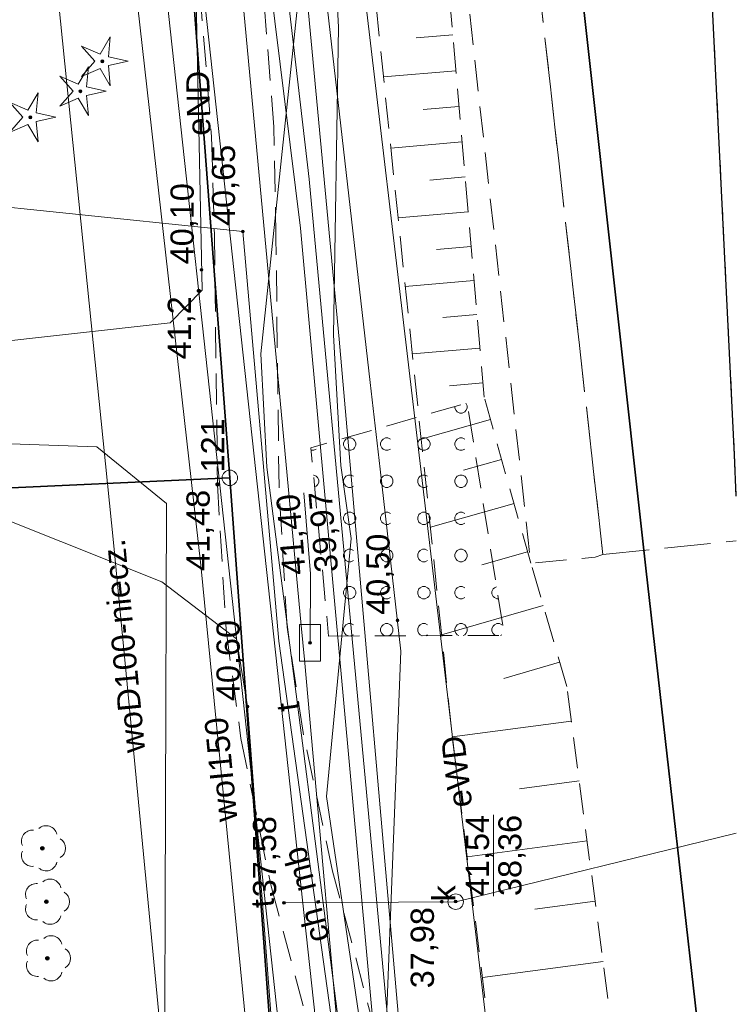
# Model space of a CAD drawing. Header units: millimetres. Extents: x 6503307 to 6504695, y 5886099 to 5887123.
# Tile 25 of 77: x 6503519 to 6503542, y 5886994 to 5887026. Entities that reach past the tile are written whole.
import ezdxf
from ezdxf.enums import TextEntityAlignment as Align

# ---------------------------------------------------------------- set-up
doc = ezdxf.new("R2010")
doc.units = ezdxf.units.MM
for name, pattern in [('EGBU01', [2, 0.5, -0.5, 0.5, -0.5]), ('OTKC_A05', [1.5, 1, -0.5]), ('OTKJ_A05', [2, 1.5, -0.5]), ('OTKU_A05', [2, 1.5, -0.5]), ('OTRK_A05', [1.5, 1, -0.5]), ('OTZK_A05', [1.5, 1, -0.5])]:
    doc.linetypes.add(name, pattern=pattern)
for name, color, linetype, lineweight in [('Działki', 18, 'Continuous', 0), ('isa_V10520003E16E075_TUsr', 7, 'Continuous', 25), ('isa_V10520003E16E075_TUsr_19165818BF56C1D4', 5, 'OTKJ_A05', 25), ('Komunikacja (linie)', 18, 'Continuous', 0), ('Komunikacja (obszary)', 18, 'Continuous', 0), ('Pikiety', 18, 'Continuous', 0), ('Przewody elektroenergetyczne', 1, 'Continuous', 0), ('Przewody wodociągowe', 5, 'Continuous', 0), ('Punkty graniczne', 18, 'Continuous', 0), ('Punkty graniczne - numery', 7, 'Continuous', 0), ('Skarpy', 18, 'Continuous', 0), ('Zagospodarowanie terenu (obszary)', 18, 'Continuous', 0)]:
    doc.layers.add(name, color=color, linetype=linetype, lineweight=lineweight)
for name, color, linetype, lineweight, true_color in [('Przewody kanalizacyjne', 7, 'Continuous', 0, 0x803300), ('Przewody telekomunikacyjne', 7, 'Continuous', 0, 0xff9100), ('Punkty o określonej wysokości', 7, 'Continuous', 0, 0x803300), ('Symbole liniowe', 7, 'Continuous', 0, 0x0a0909), ('Urządzenia towarzyszące (obszary)', 7, 'Continuous', 0, 0xff9100), ('Urządzenia związane z siecią (punkty)', 7, 'Continuous', 0, 0x803300), ('Użytki gruntowe', 7, 'Continuous', 0, 0x008000), ('Zagospodarowanie terenu (punkty)', 7, 'Continuous', 0, 0x008000)]:
    doc.layers.add(name, color=color, linetype=linetype, lineweight=lineweight, true_color=true_color)
doc.styles.add('DOMYSLNA_CZCIONKA', font='arial.ttf')

# ---------------------------------------------------------------- blocks, each defined once
blk = doc.blocks.new('OTRN_P05')
at = {"layer": 'isa_V10520003E16E075_TUsr', "true_color": 0x0a0909}
h = blk.add_hatch(color=18, dxfattribs=at)
h.dxf.hatch_style = 1
h.paths.add_polyline_path([(0.09, 0, 1), (-0.09, 0, 1)])
at = {"layer": 'isa_V10520003E16E075_TUsr', "color": 18, "true_color": 0x0a0909}
blk.add_lwpolyline([(0.09, 0, 1), (-0.09, 0, 1)], format="xyb", close=True, dxfattribs=at)
at = {"layer": 'isa_V10520003E16E075_TUsr_19165818BF56C1D4', "color": 18, "true_color": 0x0a0909}
blk.add_circle((0, 0), 0.09, dxfattribs=at)
blk = doc.blocks.new('OTRS_P05')
at = {"layer": 'isa_V10520003E16E075_TUsr', "true_color": 0x0a0909}
h = blk.add_hatch(color=18, dxfattribs=at)
h.dxf.hatch_style = 1
h.paths.add_polyline_path([(0.09, 0, 1), (-0.09, 0, 1)])
at = {"layer": 'isa_V10520003E16E075_TUsr', "color": 18, "true_color": 0x0a0909}
blk.add_lwpolyline([(0.09, 0, 1), (-0.09, 0, 1)], format="xyb", close=True, dxfattribs=at)
at = {"layer": 'isa_V10520003E16E075_TUsr_19165818BF56C1D4', "color": 18, "true_color": 0x0a0909}
blk.add_circle((0, 0), 0.09, dxfattribs=at)
blk = doc.blocks.new('OTZG_P05')
at = {"linetype": 'ByBlock', "lineweight": 18, "true_color": 0x008000}
blk.add_hatch(color=96, dxfattribs=at).paths.add_polyline_path([(-0.1, 0, 1), (0.1, 0, 1)])
at = {"color": 96, "lineweight": 18, "true_color": 0x008000}
blk.add_lwpolyline([(-0.974, 1.341), (0, 0.48), (0.974, 1.341), (0.457, 0.148), (1.576, -0.512), (0.282, -0.389), (0, -1.658), (-0.282, -0.389), (-1.576, -0.512), (-0.457, 0.148), (-0.974, 1.341)], dxfattribs=at)
blk.add_circle((0, 0), 0.1, dxfattribs=at)
blk = doc.blocks.new('OTZL_P05')
at = {"layer": 'isa_V10520003E16E075_TUsr', "true_color": 0x008000}
h = blk.add_hatch(color=96, dxfattribs=at)
h.dxf.hatch_style = 1
h.paths.add_polyline_path([(0.1, 0, 1), (-0.1, 0, 1)])
h.paths.add_polyline_path([(0.01, 0, 1), (-0.01, 0, 1)], flags=16)
at = {"color": 96, "linetype": 'Continuous', "lineweight": 18, "true_color": 0x008000}
blk.add_circle((0, 0), 0.01, dxfattribs=at)
for centre, start, end in [((-0.47, 0.647), 66, 186), ((0.47, 0.647), 354, 114), ((-0.761, -0.247), 138, 258), ((0.761, -0.247), 282, 42), ((0, -0.8), 210, 330)]:
    blk.add_arc(centre, 0.7, start, end, dxfattribs=at)
at = {"layer": 'isa_V10520003E16E075_TUsr', "color": 96, "true_color": 0x008000}
for points in [[(0.1, 0, 1), (-0.1, 0, 1)], [(0.01, 0, 1), (-0.01, 0, 1)]]:
    blk.add_lwpolyline(points, format="xyb", close=True, dxfattribs=at)
at = {"layer": 'isa_V10520003E16E075_TUsr_19165818BF56C1D4', "color": 96, "true_color": 0x008000}
blk.add_circle((0, 0), 0.1, dxfattribs=at)
blk = doc.blocks.new('SUKS_P05')
at = {"color": 36, "linetype": 'Continuous', "lineweight": 18, "true_color": 0x803300}
blk.add_circle((0, 0), 0.5, dxfattribs=at)
blk = doc.blocks.new('SUPS01_05')
at = {"lineweight": 18, "true_color": 0x803300}
h = blk.add_hatch(color=36, dxfattribs=at)
h.dxf.hatch_style = 1
h.paths.add_polyline_path([(-0.09, 0, 1), (0.09, 0, 1)])
at = {"color": 18, "lineweight": 18, "true_color": 0x0a0909}
blk.add_circle((0, 0), 0.09, dxfattribs=at)
blk = doc.blocks.new('SUPS01_03')
at = {"lineweight": 18, "true_color": 0xff0000}
h = blk.add_hatch(color=1, dxfattribs=at)
h.dxf.hatch_style = 1
h.paths.add_polyline_path([(0.09, 0, 1), (-0.09, 0, 1)])
at = {"color": 18, "lineweight": 18, "true_color": 0x0a0909}
blk.add_circle((0, 0), 0.09, dxfattribs=at)
blk = doc.blocks.new('SUPS01_07')
at = {"lineweight": 18, "true_color": 0xff9100}
h = blk.add_hatch(color=30, dxfattribs=at)
h.dxf.hatch_style = 1
h.paths.add_polyline_path([(0.09, 0, 1), (-0.09, 0, 1)])
at = {"color": 18, "lineweight": 18, "true_color": 0x0a0909}
blk.add_circle((0, 0), 0.09, dxfattribs=at)
blk = doc.blocks.new('EGPG_PS05')
at = {"color": 18, "linetype": 'Continuous', "lineweight": 18, "true_color": 0x000000}
blk.add_circle((0, 0), 0.5, dxfattribs=at)

msp = doc.modelspace()

# ---------------------------------------------------------------- hatches: boundary and pattern name
at = {"layer": 'Zagospodarowanie terenu (obszary)'}
h = msp.add_hatch(dxfattribs=at)
h.set_pattern_fill('OTZK', color=0, scale=0.2, angle=90, style=0, pattern_type=0)
h.set_pattern_definition([(180, (6503533.2727, 5887006.2008), (-3e-16, -2.4), [0.08, -2.32]), (333.435, (6503533.1127, 5887006.2408), (-2.4, -3e-12), [0.08944, -5.27712]), (135, (6503533.1127, 5887006.2408), (3e-16, 2.4), [0.05657, -3.33754]), (296.565, (6503533.0327, 5887006.3608), (3e-12, 2.4), [0.08944, -5.2771]), (90, (6503533.0327, 5887006.3608), (-2.4, 1e-16), [0.08, -2.32]), (243.435, (6503533.0727, 5887006.5208), (-3e-12, 2.4), [0.08944, -5.2771]), (45, (6503533.0727, 5887006.5208), (-2.4, 7e-16), [0.05657, -3.33754]), (206.565, (6503533.1927, 5887006.6008), (-2.4, 3e-12), [0.08944, -5.2771]), (360, (6503533.1927, 5887006.6008), (6e-16, 2.4), [0.08, -2.32]), (153.435, (6503533.3527, 5887006.5608), (-2.4, -3e-12), [0.08944, -5.2771]), (315, (6503533.3527, 5887006.5608), (5e-16, 2.4), [0.05657, -3.33754]), (116.565, (6503533.4327, 5887006.4408), (3e-12, 2.4), [0.08944, -5.27712]), (270, (6503533.4327, 5887006.4408), (-2.4, 4e-16), [0.08, -2.32]), (63.435, (6503533.3927, 5887006.2808), (-3e-12, 2.4), [0.08944, -5.27712]), (225, (6503533.3927, 5887006.2808), (-2.4, 3e-16), [0.05657, -3.33754]), (26.565, (6503533.2727, 5887006.2008), (-2.4, 3e-12), [0.08944, -5.27712]), (206.565, (6503534.5527, 5887006.2408), (-2.4, 3e-12), [0.08944, -5.27712]), (360, (6503534.3927, 5887006.2008), (6e-16, 2.4), [0.08, -2.32]), (153.435, (6503534.3927, 5887006.2008), (-2.4, -3e-12), [0.08944, -5.27712]), (315, (6503534.2727, 5887006.2808), (5e-16, 2.4), [0.05657, -3.33754]), (116.565, (6503534.2727, 5887006.2808), (3e-12, 2.4), [0.08944, -5.27712]), (270, (6503534.2327, 5887006.4408), (-2.4, 4e-16), [0.08, -2.32]), (63.435, (6503534.2327, 5887006.4408), (-3e-12, 2.4), [0.08944, -5.27712]), (225, (6503534.3127, 5887006.5608), (3e-16, 2.4), [0.05657, -3.33754]), (26.565, (6503534.3127, 5887006.5608), (-2.4, 3e-12), [0.08944, -5.27712]), (180, (6503534.4727, 5887006.6008), (-3e-16, -2.4), [0.08, -2.32]), (333.435, (6503534.4727, 5887006.6008), (-2.4, -3e-12), [0.08944, -5.27712]), (180, (6503534.4727, 5887007.4008), (-3e-16, -2.4), [0.08, -2.32]), (333.435, (6503534.3127, 5887007.4408), (-2.4, -3e-12), [0.08944, -5.2771]), (135, (6503534.3127, 5887007.4408), (3e-16, 2.4), [0.05657, -3.33754]), (296.565, (6503534.2327, 5887007.5608), (3e-12, 2.4), [0.08944, -5.2771]), (90, (6503534.2327, 5887007.5608), (-2.4, 1e-16), [0.08, -2.32]), (243.435, (6503534.2727, 5887007.7208), (-3e-12, 2.4), [0.08944, -5.2771]), (45, (6503534.2727, 5887007.7208), (-2.4, 7e-16), [0.05657, -3.33754]), (206.565, (6503534.3927, 5887007.8008), (-2.4, 3e-12), [0.08944, -5.2771]), (360, (6503534.3927, 5887007.8008), (6e-16, 2.4), [0.08, -2.32]), (153.435, (6503534.5527, 5887007.7608), (-2.4, -3e-12), [0.08944, -5.2771]), (315, (6503534.5527, 5887007.7608), (5e-16, 2.4), [0.05657, -3.33754]), (116.565, (6503534.6327, 5887007.6408), (3e-12, 2.4), [0.08944, -5.2771]), (270, (6503534.6327, 5887007.6408), (-2.4, 4e-16), [0.08, -2.32]), (63.435, (6503534.5927, 5887007.4808), (-3e-12, 2.4), [0.08944, -5.27712]), (225, (6503534.5927, 5887007.4808), (-2.4, 3e-16), [0.05657, -3.33754]), (26.565, (6503534.4727, 5887007.4008), (-2.4, 3e-12), [0.08944, -5.27712]), (206.565, (6503533.3527, 5887007.4408), (-2.4, 3e-12), [0.08944, -5.2771]), (360, (6503533.1927, 5887007.4008), (6e-16, 2.4), [0.08, -2.32]), (153.435, (6503533.1927, 5887007.4008), (-2.4, -3e-12), [0.08944, -5.2771]), (315, (6503533.0727, 5887007.4808), (5e-16, 2.4), [0.05657, -3.33754]), (116.565, (6503533.0727, 5887007.4808), (3e-12, 2.4), [0.08944, -5.2771]), (270, (6503533.0327, 5887007.6408), (-2.4, 4e-16), [0.08, -2.32]), (63.435, (6503533.0327, 5887007.6408), (-3e-12, 2.4), [0.08944, -5.2771]), (225, (6503533.1127, 5887007.7608), (3e-16, 2.4), [0.05657, -3.33754]), (26.565, (6503533.1127, 5887007.7608), (-2.4, 3e-12), [0.08944, -5.2771]), (180, (6503533.2727, 5887007.8008), (-3e-16, -2.4), [0.08, -2.32]), (333.435, (6503533.2727, 5887007.8008), (-2.4, -3e-12), [0.08944, -5.2771])])
h.paths.add_polyline_path([(6503528.95269, 5887006.2008), (6503532.60977, 5887006.21368), (6503534.63269, 5887006.2208), (6503533.43269, 5887013.7308), (6503531.8725, 5887013.28283), (6503528.38269, 5887012.2808)], flags=0)

# ---------------------------------------------------------------- linework, layer by layer
at = {"layer": 'Działki', "color": 0, "linetype": 'Continuous', "lineweight": 25}
for points in [[(6503519.12988, 5887086.37732), (6503520.23269, 5887078.3908), (6503521.32269, 5887069.9908), (6503525.76269, 5887011.3108), (6503528.09219, 5886979.53373)], [(6503542.13261, 5887010.72051), (6503542.07269, 5887012.0508), (6503539.80269, 5887058.2608), (6503536.06463, 5887086.37732)], [(6503528.09219, 5886979.53373), (6503525.76269, 5887011.3108), (6503517.27269, 5887010.9208), (6503512.64269, 5887010.7508), (6503512.64269, 5887010.7508), (6503516.98269, 5886979.7708), (6503516.98354, 5886979.53373)]]:
    msp.add_lwpolyline(points, dxfattribs=at)
at = {"layer": 'Działki', "color": 0, "linetype": 'Continuous', "lineweight": 25, "flags": 128}
msp.add_lwpolyline([(6503517.27269, 5887010.9208), (6503525.76269, 5887011.3108), (6503521.32269, 5887069.9908), (6503511.48269, 5887068.6308), (6503457.99269, 5887061.2408), (6503440.27269, 5887059.2708), (6503429.40269, 5887058.0508), (6503428.14269, 5887057.9208), (6503428.12269, 5887055.4408), (6503512.08269, 5887061.2508), (6503517.27269, 5887010.9208)], close=True, dxfattribs=at)
at = {"layer": 'Komunikacja (linie)', "color": 0, "linetype": 'Continuous', "lineweight": 35}
msp.add_lwpolyline([(6503542.13261, 5886983.84771), (6503541.75269, 5886986.0608), (6503541.28269, 5886989.9408), (6503540.799, 5886994.35343), (6503539.20869, 5887008.3958), (6503536.31369, 5887034.5088), (6503533.76269, 5887057.2808), (6503532.46369, 5887067.7858), (6503530.67369, 5887081.0348), (6503529.9053, 5887086.37732)], dxfattribs=at)
at = {"layer": 'Komunikacja (obszary)', "color": 0, "linetype": 'OTKU_A05', "lineweight": 18}
msp.add_lwpolyline([(6503542.13261, 5887027.7959), (6503539.93297, 5887047.35569), (6503538.20269, 5887063.4708), (6503537.15269, 5887071.6608), (6503537.08746, 5887073.16126), (6503537.08383, 5887073.16101), (6503537.08269, 5887073.2708), (6503536.30629, 5887073.15029), (6503534.28269, 5887072.8508), (6503533.24269, 5887072.7208), (6503530.51269, 5887072.3208), (6503531.10469, 5887067.5858), (6503532.44469, 5887056.6958), (6503533.48969, 5887047.3848), (6503537.82069, 5887008.8348), (6503537.82069, 5887008.8348), (6503542.13261, 5887009.28156)], dxfattribs=at)
at = {"layer": 'Komunikacja (obszary)', "color": 0, "linetype": 'OTKC_A05', "lineweight": 18, "flags": 128}
msp.add_lwpolyline([(6503530.51269, 5887072.3208), (6503528.16941, 5887072.03641), (6503528.28269, 5887070.9708), (6503527.47269, 5887070.2908), (6503521.81653, 5887069.27859), (6503522.09269, 5887067.3408), (6503527.54269, 5887068.1808), (6503528.79269, 5887067.0708), (6503529.38269, 5887062.5808), (6503530.69469, 5887049.7858), (6503530.28469, 5887049.7158), (6503530.54269, 5887047.3848), (6503531.18069, 5887041.6248), (6503531.58069, 5887041.6648), (6503531.66069, 5887040.8348), (6503531.83069, 5887038.7148), (6503532.13069, 5887038.7248), (6503535.49069, 5887008.5548), (6503537.57069, 5887008.7448), (6503537.82069, 5887008.8348), (6503533.48969, 5887047.3848), (6503532.44469, 5887056.6958), (6503531.10469, 5887067.5858), (6503530.51269, 5887072.3208)], close=True, dxfattribs=at)
at = {"layer": 'Komunikacja (obszary)', "color": 0, "linetype": 'OTKC_A05', "lineweight": 18}
for points in [[(6503532.35176, 5886979.53373), (6503531.58269, 5886986.4708), (6503531.05269, 5886990.4108), (6503530.47269, 5886993.3908), (6503529.08269, 5886998.6108), (6503528.13269, 5887003.0808), (6503527.61269, 5887006.4908), (6503527.35269, 5887011.0108), (6503527.25269, 5887019.0508), (6503527.18269, 5887022.6508), (6503526.69269, 5887028.8408), (6503525.60857, 5887038.11152), (6503525.36903, 5887040.10526), (6503524.13269, 5887050.3608)], [(6503522.17269, 5887050.1208), (6503523.32241, 5887039.88335), (6503523.60986, 5887037.88647), (6503524.67269, 5887028.5708), (6503525.17269, 5887022.3408), (6503525.26269, 5887019.1808), (6503525.36269, 5887011.1008), (6503525.64269, 5887006.4008), (6503526.12269, 5887002.8908), (6503527.09269, 5886998.1208), (6503528.53269, 5886992.7608), (6503529.05269, 5886990.1608), (6503529.49269, 5886987.0208), (6503530.32459, 5886979.53373)]]:
    msp.add_lwpolyline(points, dxfattribs=at)
at = {"layer": 'Przewody elektroenergetyczne', "color": 1, "linetype": 'Continuous', "lineweight": 18, "true_color": 0xff0000}
for points in [[(6503463.60697, 5887086.37732), (6503465.07269, 5887070.9708), (6503465.70269, 5887070.2008), (6503507.34269, 5887075.7908), (6503509.56269, 5887076.0908), (6503520.62269, 5887077.5708), (6503522.51269, 5887064.0908), (6503525.77269, 5887047.3708), (6503526.85269, 5887041.8108), (6503529.29269, 5887015.7908), (6503531.52269, 5886990.3108), (6503532.00269, 5886979.6808), (6503531.99296, 5886979.53373)], [(6503531.53277, 5886979.53373), (6503531.54269, 5886979.7608), (6503531.19269, 5886990.3408), (6503528.32269, 5887020.9608), (6503525.24269, 5887047.3708), (6503524.03269, 5887057.7608), (6503521.98269, 5887070.5008), (6503521.89223, 5887086.37732)], [(6503522.71492, 5887086.37732), (6503522.70269, 5887071.3208), (6503522.68269, 5887070.7008), (6503524.30269, 5887057.1408), (6503526.12269, 5887047.3708), (6503527.16269, 5887041.8108), (6503530.30269, 5887014.3908), (6503530.62269, 5887011.5908), (6503531.29269, 5887005.7108), (6503530.38269, 5886982.5608), (6503530.25236, 5886979.53373)], [(6503522.69844, 5887086.37732), (6503524.62269, 5887068.3508), (6503527.52269, 5887047.3708), (6503528.82269, 5887037.9408), (6503532.86269, 5887003.7508), (6503533.24269, 5887000.5508), (6503534.74269, 5886987.8608), (6503534.32694, 5886979.53373)], [(6503526.28269, 5887064.7408), (6503524.82269, 5887065.2408), (6503525.36269, 5887056.5308), (6503526.80269, 5887047.3708), (6503527.15269, 5887045.1608), (6503527.94269, 5887042.5008), (6503528.12269, 5887038.7708), (6503528.73269, 5887036.1208), (6503529.27269, 5887025.8708), (6503529.11269, 5887015.9208), (6503529.35269, 5887011.7108), (6503529.68269, 5887009.3508), (6503528.88269, 5887001.0208), (6503530.50269, 5886990.1008), (6503530.73269, 5886979.7208), (6503530.72883, 5886979.53373)], [(6503531.1846, 5886979.53373), (6503531.19269, 5886979.7308), (6503530.76269, 5886989.6408), (6503528.04269, 5887019.3808), (6503524.57269, 5887047.3508)], [(6503523.50834, 5886979.53373), (6503523.61269, 5886981.3508), (6503523.71269, 5887010.4808), (6503521.46269, 5887012.3108), (6503517.42269, 5887012.4508), (6503514.61269, 5887014.2308), (6503514.44269, 5887039.3708), (6503511.91269, 5887040.8408), (6503509.97269, 5887040.8908), (6503513.86269, 5887041.2408), (6503515.13269, 5887041.2508)]]:
    msp.add_lwpolyline(points, dxfattribs=at)
at = {"layer": 'Przewody elektroenergetyczne', "color": 1, "linetype": 'Continuous', "lineweight": 18, "true_color": 0xff0000, "flags": 128}
msp.add_lwpolyline([(6503524.30269, 5887035.0308), (6503524.37269, 5887033.6508), (6503524.65269, 5887027.8308), (6503524.86269, 5887017.3708), (6503523.83269, 5887016.3208), (6503511.36269, 5887014.9308)], dxfattribs=at)
at = {"layer": 'Przewody kanalizacyjne', "color": 36, "linetype": 'Continuous', "lineweight": 18, "true_color": 0x803300}
for points in [[(6503527.63086, 5886979.53373), (6503527.84197, 5886989.0149), (6503521.49623, 5887047.29577), (6503517.85706, 5887080.62818), (6503517.08255, 5887086.37732)], [(6503528.83125, 5886979.53373), (6503529.04352, 5886989.06637), (6503522.68915, 5887047.42592), (6503519.04816, 5887080.77547), (6503518.29349, 5887086.37732)], [(6503542.13261, 5886999.83337), (6503533.06269, 5886997.6208), (6503527.51269, 5886997.5808)]]:
    msp.add_lwpolyline(points, dxfattribs=at)
at = {"layer": 'Przewody telekomunikacyjne', "color": 30, "linetype": 'Continuous', "lineweight": 18, "true_color": 0xff9100}
for points in [[(6503524.68765, 5887086.37732), (6503524.96269, 5887084.2408), (6503525.03269, 5887083.6808), (6503524.86269, 5887083.1408), (6503524.91269, 5887083.0408), (6503523.14269, 5887077.6908), (6503524.14269, 5887064.4808), (6503521.97269, 5887061.5708), (6503521.65269, 5887061.1408), (6503521.73269, 5887060.5908), (6503525.04269, 5887038.9708), (6503528.07269, 5887006.5408), (6503528.12269, 5887005.9908), (6503528.17269, 5887005.4408), (6503529.54269, 5886990.1308), (6503529.54269, 5886979.53373)], [(6503522.70409, 5887086.37732), (6503523.82269, 5887082.9008), (6503524.63269, 5887078.5608), (6503525.12269, 5887071.6908), (6503527.55269, 5887041.0008), (6503528.49269, 5887031.6608), (6503526.76269, 5887015.3208), (6503526.96269, 5887011.6608), (6503529.60269, 5886991.2408), (6503529.98269, 5886988.1008), (6503529.22763, 5886979.53373)], [(6503511.33257, 5887021.75515), (6503511.61269, 5887020.7808), (6503526.18269, 5887019.2708), (6503527.34269, 5887006.0408), (6503529.75269, 5886988.8008), (6503529.26619, 5886979.53373)], [(6503528.26391, 5886979.53373), (6503528.16269, 5886980.7808), (6503527.47269, 5886988.9308), (6503526.33269, 5887003.9208), (6503525.98269, 5887006.1108), (6503523.56269, 5887007.9508), (6503517.02269, 5887010.5608), (6503515.01269, 5887011.7708), (6503514.61269, 5887012.1608), (6503514.36269, 5887012.3608)]]:
    msp.add_lwpolyline(points, dxfattribs=at)
at = {"layer": 'Przewody wodociągowe', "color": 5, "linetype": 'Continuous', "lineweight": 18, "true_color": 0x0000ff}
for points in [[(6503523.49512, 5886979.53373), (6503523.29269, 5886985.3308), (6503523.91269, 5886989.4008), (6503522.44269, 5887004.6508), (6503522.00269, 5887009.2208), (6503518.11269, 5887047.3608), (6503518.11269, 5887047.3808), (6503516.21269, 5887066.3108)], [(6503526.24346, 5886979.53373), (6503526.47269, 5886991.7208), (6503524.82269, 5887008.4908), (6503518.78269, 5887062.0008), (6503518.79269, 5887062.6308)]]:
    msp.add_lwpolyline(points, dxfattribs=at)
at = {"layer": 'Punkty graniczne - numery'}
msp.add_point((6503525.76269, 5887011.3108), dxfattribs=at)
at = {"layer": 'Punkty o określonej wysokości', "color": 30, "linetype": 'Continuous', "lineweight": 0, "true_color": 0xff9100, "flags": 128}
for points in [[(6503528.35419, 5887005.98458), (6503528.36718, 5887008.2145), (6503528.15234, 5887010.82761)], [(6503528.36718, 5887008.2145), (6503528.15234, 5887010.82761)]]:
    msp.add_lwpolyline(points, dxfattribs=at)
at = {"layer": 'Punkty o określonej wysokości', "color": 36, "linetype": 'Continuous', "lineweight": 0, "true_color": 0x803300, "flags": 128}
msp.add_lwpolyline([(6503534.2889, 5886997.80158), (6503534.2889, 5887000.42351)], dxfattribs=at)
at = {"layer": 'Skarpy', "color": 0, "linetype": 'OTRK_A05', "lineweight": 18}
msp.add_lwpolyline([(6503540.61194, 5886979.53373), (6503540.11069, 5886981.0348), (6503538.57069, 5886990.0348), (6503536.65069, 5887004.5748), (6503535.49069, 5887008.5548), (6503533.98069, 5887013.9148), (6503531.83069, 5887038.7148), (6503529.24169, 5887038.5078), (6503532.95069, 5887002.9448), (6503534.71069, 5886988.9148), (6503536.03069, 5886980.1648), (6503536.22483, 5886979.53373)], dxfattribs=at)
at = {"layer": 'Symbole liniowe', "color": 0, "linetype": 'Continuous', "lineweight": 18, "flags": 128}
for points in [[(6503531.78592, 5887025.52418), (6503532.96537, 5887025.62643)], [(6503530.72771, 5887024.25942), (6503533.06631, 5887024.46217)], [(6503532.00714, 5887023.20743), (6503533.16637, 5887023.30792)], [(6503530.96707, 5887021.96436), (6503533.26558, 5887022.16362)], [(6503532.22457, 5887020.93039), (6503533.36392, 5887021.02917)], [(6503531.20233, 5887019.70863), (6503533.46143, 5887019.90448)], [(6503532.43827, 5887018.6924), (6503533.55809, 5887018.78948)], [(6503531.43356, 5887017.49158), (6503533.65392, 5887017.68407)], [(6503532.6483, 5887016.49277), (6503533.74893, 5887016.58818)], [(6503531.6608, 5887015.31272), (6503533.8431, 5887015.50191)], [(6503532.85876, 5887014.28875), (6503533.94015, 5887014.3825)], [(6503531.9476, 5887012.56275), (6503534.18409, 5887013.19281)], [(6503533.31821, 5887011.55582), (6503534.54768, 5887011.90219)], [(6503532.24395, 5887009.72131), (6503534.9475, 5887010.48295)], [(6503533.90184, 5887008.49859), (6503535.38854, 5887008.91742)], [(6503532.60734, 5887006.23698), (6503535.88759, 5887007.19303)], [(6503534.61563, 5887004.83144), (6503536.42241, 5887005.35804)], [(6503532.95033, 5887002.9483), (6503536.79838, 5887003.45643)], [(6503535.12335, 5887001.26804), (6503537.05369, 5887001.52294)], [(6503533.43656, 5886999.07167), (6503537.30984, 5886999.58314)], [(6503535.62387, 5886997.38044), (6503537.56683, 5886997.63701)], [(6503533.92604, 5886995.16971), (6503537.82465, 5886995.68452)]]:
    msp.add_lwpolyline(points, dxfattribs=at)
at = {"layer": 'Urządzenia towarzyszące (obszary)', "color": 30, "linetype": 'Continuous', "lineweight": 18, "true_color": 0xff9100, "flags": 128}
msp.add_lwpolyline([(6503528.01005, 5887005.39445), (6503528.69276, 5887005.39074), (6503528.69696, 5887006.57654), (6503528.01656, 5887006.57794), (6503528.01005, 5887005.39445)], close=True, dxfattribs=at)
at = {"layer": 'Użytki gruntowe', "color": 96, "linetype": 'EGBU01', "lineweight": 18, "true_color": 0x008000}
for points in [[(6503528.09219, 5886979.53373), (6503525.76269, 5887011.3108), (6503521.32269, 5887069.9908), (6503520.23269, 5887078.3908), (6503519.12988, 5887086.37732)], [(6503519.12988, 5887086.37732), (6503520.23269, 5887078.3908), (6503521.32269, 5887069.9908), (6503525.76269, 5887011.3108), (6503528.09219, 5886979.53373)], [(6503542.13261, 5887010.72051), (6503542.07269, 5887012.0508), (6503539.80269, 5887058.2608), (6503536.06463, 5887086.37732)], [(6503536.06463, 5887086.37732), (6503539.80269, 5887058.2608), (6503542.07269, 5887012.0508), (6503542.13261, 5887010.72051)]]:
    msp.add_lwpolyline(points, dxfattribs=at)
at = {"layer": 'Zagospodarowanie terenu (obszary)', "color": 0, "linetype": 'OTZK_A05', "lineweight": 18, "flags": 128}
msp.add_lwpolyline([(6503528.95269, 5887006.2008), (6503532.60977, 5887006.21368), (6503534.63269, 5887006.2208), (6503533.43269, 5887013.7308), (6503531.8725, 5887013.28283), (6503528.38269, 5887012.2808), (6503528.95269, 5887006.2008)], close=True, dxfattribs=at)

# ---------------------------------------------------------------- block references
at = {"layer": 'Pikiety', "color": 18, "true_color": 0x000000, "xscale": 0.5, "yscale": 0.5, "zscale": 0.5, "rotation": 90}
for name, p in [('OTRN_P05', (6503524.75769, 5887017.35381)), ('OTRS_P05', (6503525.36269, 5887011.1008))]:
    msp.add_blockref(name, p, dxfattribs=at)
at = {"layer": 'Punkty graniczne', "color": 18, "true_color": 0x000000, "xscale": 0.5, "yscale": 0.5, "zscale": 0.5, "rotation": 90}
msp.add_blockref('EGPG_PS05', (6503525.76269, 5887011.3108), dxfattribs=at)
at = {"layer": 'Punkty o określonej wysokości', "color": 30, "true_color": 0xff9100, "xscale": 0.5, "yscale": 0.5, "zscale": 0.5}
for p, rotation in [((6503526.18269, 5887019.2708), 90), ((6503528.35419, 5887005.98458), 94.7), ((6503526.33269, 5887003.9208), 90)]:
    msp.add_blockref('SUPS01_07', p, dxfattribs=dict(at, rotation=rotation))
at = {"layer": 'Punkty o określonej wysokości', "color": 1, "true_color": 0xff0000, "xscale": 0.5, "yscale": 0.5, "zscale": 0.5, "rotation": 90}
for p in [(6503524.84669, 5887018.0318), (6503531.17869, 5887006.7088)]:
    msp.add_blockref('SUPS01_03', p, dxfattribs=at)
at = {"layer": 'Punkty o określonej wysokości', "color": 36, "true_color": 0x803300, "xscale": 0.5, "yscale": 0.5, "zscale": 0.5, "rotation": 90}
for p in [(6503527.51208, 5886997.58509), (6503532.61071, 5886997.62151), (6503533.06069, 5886997.6248)]:
    msp.add_blockref('SUPS01_05', p, dxfattribs=at)
at = {"layer": 'Urządzenia związane z siecią (punkty)', "color": 36, "true_color": 0x803300, "xscale": 0.5, "yscale": 0.5, "zscale": 0.5, "rotation": 90}
msp.add_blockref('SUKS_P05', (6503533.06269, 5886997.6208), dxfattribs=at)
at = {"layer": 'Zagospodarowanie terenu (punkty)', "color": 96, "true_color": 0x008000, "xscale": 0.5, "yscale": 0.5, "zscale": 0.5, "rotation": 90}
for name, p in [('OTZG_P05', (6503521.64169, 5887024.76681)), ('OTZG_P05', (6503520.93369, 5887023.79981)), ('OTZG_P05', (6503519.31169, 5887022.95781)), ('OTZL_P05', (6503519.70169, 5886999.34581)), ('OTZL_P05', (6503519.83269, 5886997.61981)), ('OTZL_P05', (6503519.86269, 5886995.79181))]:
    msp.add_blockref(name, p, dxfattribs=at)

# ---------------------------------------------------------------- texts
at = {"layer": 'Komunikacja (obszary)', "color": 18, "true_color": 0x0a0909, "style": 'DOMYSLNA_CZCIONKA'}
msp.add_text('ch. mb', height=0.75, rotation=104.984212, dxfattribs=at).set_placement((6503528.23219, 5886997.84163), align=Align.MIDDLE_CENTER)
at = {"layer": 'Pikiety', "color": 18, "true_color": 0x0a0909, "style": 'DOMYSLNA_CZCIONKA'}
for s, p in [('41,2', (6503524.1302, 5887016.15742)), ('41,48', (6503524.7352, 5887009.61306))]:
    msp.add_text(s, height=0.75, rotation=90, dxfattribs=at).set_placement(p, align=Align.MIDDLE_CENTER)
at = {"layer": 'Przewody elektroenergetyczne', "color": 1, "true_color": 0xff0000, "style": 'DOMYSLNA_CZCIONKA'}
for s, rotation, p in [('eND', 91.150143, (6503524.74142, 5887023.4114)), ('eWD', 96.77216, (6503533.09205, 5887001.81938))]:
    msp.add_text(s, height=0.75, rotation=rotation, dxfattribs=at).set_placement(p, align=Align.MIDDLE_CENTER)
at = {"layer": 'Przewody telekomunikacyjne', "color": 30, "true_color": 0xff9100, "style": 'DOMYSLNA_CZCIONKA'}
for rotation, p in [(97.957876, (6503527.63962, 5887003.91674)), (94.349013, (6503526.8156, 5886997.57108))]:
    msp.add_text('t', height=0.75, rotation=rotation, dxfattribs=at).set_placement(p, align=Align.MIDDLE_CENTER)
at = {"layer": 'Przewody wodociągowe', "color": 5, "true_color": 0x0000ff, "style": 'DOMYSLNA_CZCIONKA'}
for s, rotation, p in [('woD100-niecz.', 95.499491, (6503522.32417, 5887005.88189)), ('woI150', 95.619245, (6503525.47247, 5887001.88671))]:
    msp.add_text(s, height=0.75, rotation=rotation, dxfattribs=at).set_placement(p, align=Align.MIDDLE_CENTER)
at = {"layer": 'Punkty graniczne - numery', "color": 96, "true_color": 0x008000, "style": 'DOMYSLNA_CZCIONKA'}
msp.add_text('121', height=0.75, rotation=90, dxfattribs=at).set_placement((6503525.20938, 5887012.36164), align=Align.MIDDLE_CENTER)
at = {"layer": 'Punkty o określonej wysokości', "color": 30, "true_color": 0xff9100, "style": 'DOMYSLNA_CZCIONKA'}
for s, rotation, p in [('40,65', 90, (6503525.5552, 5887020.75855)), ('39,97', 94.7, (6503528.78371, 5887009.56413)), ('41,40', 94.7, (6503527.73581, 5887009.47798)), ('40,60', 90, (6503525.7052, 5887005.40855))]:
    msp.add_text(s, height=0.75, rotation=rotation, dxfattribs=at).set_placement(p, align=Align.MIDDLE_CENTER)
at = {"layer": 'Punkty o określonej wysokości', "color": 1, "true_color": 0xff0000, "style": 'DOMYSLNA_CZCIONKA'}
for s, p in [('40,10', (6503524.2192, 5887019.51955)), ('40,50', (6503530.5512, 5887008.19655))]:
    msp.add_text(s, height=0.75, rotation=90, dxfattribs=at).set_placement(p, align=Align.MIDDLE_CENTER)
at = {"layer": 'Punkty o określonej wysokości', "color": 36, "true_color": 0x803300, "style": 'DOMYSLNA_CZCIONKA'}
for s, p in [('37,58', (6503526.88458, 5886999.07283)), ('41,54', (6503533.76319, 5886999.11255)), ('38,36', (6503534.81462, 5886999.11255)), ('37,98', (6503531.98321, 5886996.13377))]:
    msp.add_text(s, height=0.75, rotation=90, dxfattribs=at).set_placement(p, align=Align.MIDDLE_CENTER)
at = {"layer": 'Urządzenia związane z siecią (punkty)', "color": 36, "true_color": 0x803300, "style": 'DOMYSLNA_CZCIONKA'}
msp.add_text('k', height=0.75, rotation=90, dxfattribs=at).set_placement((6503532.68062, 5886997.88981), align=Align.MIDDLE_CENTER)

doc.saveas('drawing.dxf')
